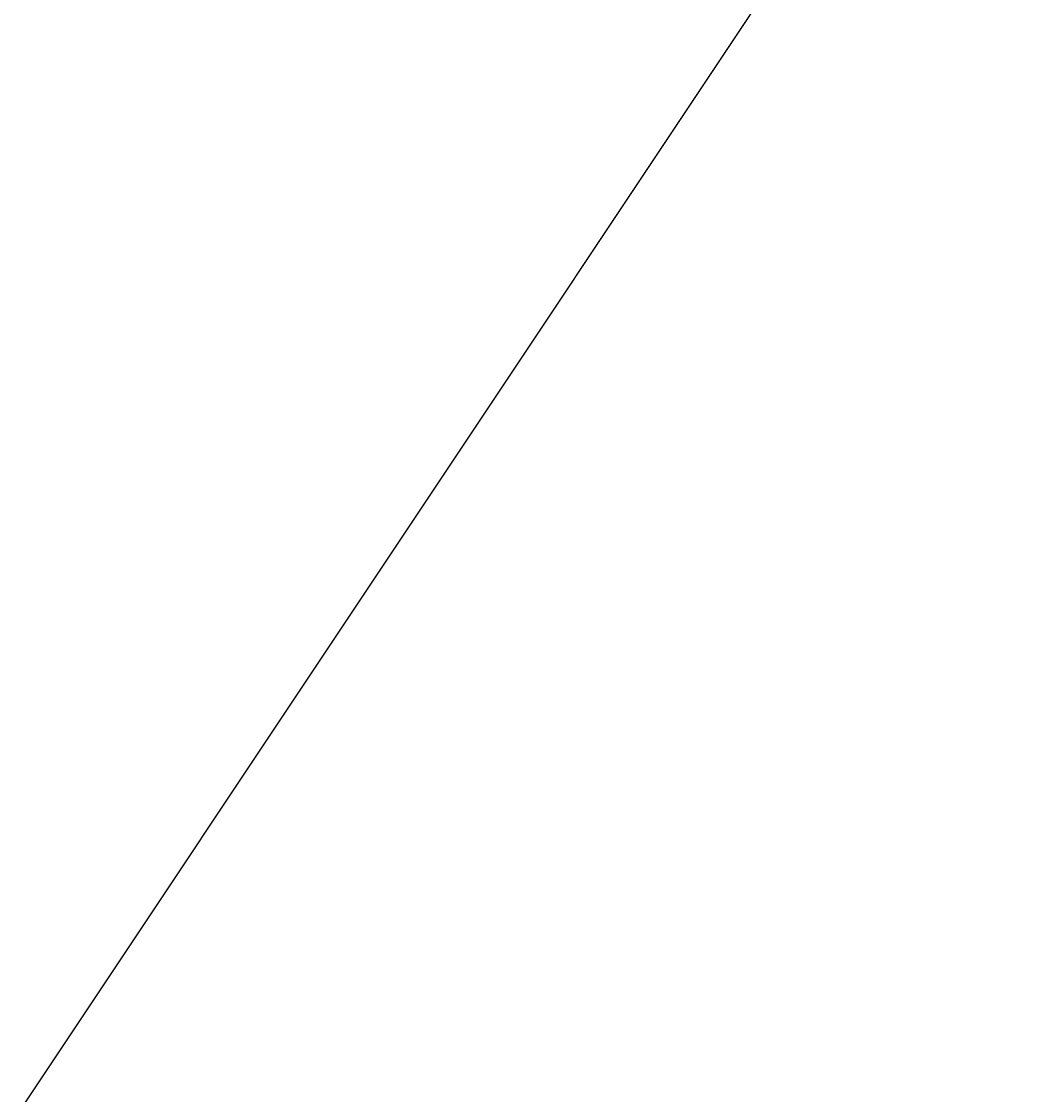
# Model space of a CAD drawing. Header units: metres. Extents: x 8431043 to 8456388, y 5766167 to 5771876.
# Tile 22 of 26: x 8433835 to 8433999, y 5770504 to 5770677. Entities that reach past the tile are written whole.
import ezdxf

# ---------------------------------------------------------------- set-up
doc = ezdxf.new("R2010")
doc.units = ezdxf.units.M
doc.layers.add('WYMIARY', color=253, linetype='Continuous', lineweight=13)
doc.styles.add('ISOCP', font='geniso.shx')
doc.styles.add('własny_500', font='isocp.shx', dxfattribs={"width": 0.9, "height": 1.2})
doc.dimstyles.new('kopia własny 500', dxfattribs={"dimtxt": 1.2, "dimasz": 0.8, "dimexe": 0.1795, "dimexo": 0.0625, "dimgap": 0.09, "dimtad": 3, "dimdec": 1, "dimzin": 0, "dimdsep": 46, "dimtxsty": 'własny_500', "dimblk": 'ARCHTICK', "dimcen": 0.09, "dimaunit": 2, "dimadec": 4, "dimazin": 0, "dimtfac": 1, "dimtdec": 1, "dimtofl": 0, "dimtmove": 2, "dimatfit": 3, "dimldrblk": 'ARCHTICK', "dimfxl": 1, "dimtolj": 1, "dimtzin": 0, "dimarcsym": 0})

# ---------------------------------------------------------------- blocks, each defined once
blk = doc.blocks.new('_ARCHTICK')
at = {"color": 0, "linetype": 'ByBlock', "const_width": 0.15}
blk.add_lwpolyline([(-0.5, -0.5), (0.5, 0.5)], dxfattribs=at)
blk = doc.blocks.new('*D74')
at = {"layer": 'Defpoints', "color": 0, "transparency": 16777216}
for p in [(8434749.83, 5771876.32), (8434750.94, 5771875.58), (8432377.71, 5768319.94)]:
    blk.add_point(p, dxfattribs=at)
at = {"layer": 'WYMIARY', "color": 0, "lineweight": -2, "transparency": 16777216}
blk.add_line((8432378.82, 5768319.2), (8434750.94, 5771875.58), dxfattribs=at)
at = {"layer": 'WYMIARY', "color": 0, "lineweight": -2, "transparency": 16777216, "xscale": 0.75, "yscale": 0.75, "zscale": 0.75}
for p, rotation in [((8434750.94, 5771875.58), 56.2965312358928), ((8432378.82, 5768319.2), 236.2965312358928)]:
    blk.add_blockref('_ARCHTICK', p, dxfattribs=dict(at, rotation=rotation))
at = {"layer": 'WYMIARY', "color": 0, "transparency": 16777216, "insert": (8433564.29, 5770097.78), "char_height": 1.25, "attachment_point": 5, "rotation": 56.2965, "style": 'ISOCP'}
blk.add_mtext('\\A1;4274.9', dxfattribs=at)

msp = doc.modelspace()

# ---------------------------------------------------------------- dimensions: what is measured, and where the dimension line sits
at = {"layer": 'WYMIARY', "color": 5}
dim = msp.add_aligned_dim(p1=(8432377.71, 5768319.94), p2=(8434749.83, 5771876.32), distance=-1.34, dimstyle='kopia własny 500', override={"dimtxt": 1.25, "dimasz": 0.75, "dimtxsty": 'ISOCP', "dimse1": 1, "dimse2": 1, "dimtmove": 1}, dxfattribs=at)
dim.commit()
dim.dimension.update_dxf_attribs({"geometry": '*D74', "text_midpoint": (8433564.29, 5770097.78)})

doc.saveas('drawing.dxf')
